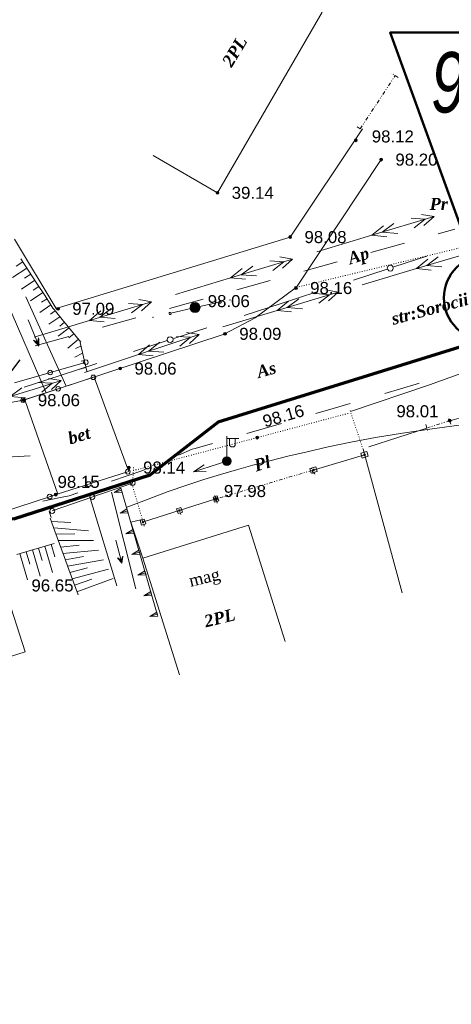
# Model space of a CAD drawing. Header units: millimetres. Extents: x 9396 to 25236, y 15106 to 31102.
# Tile 57 of 256: x 10311 to 10372, y 16457 to 16595. Entities that reach past the tile are written whole.
import ezdxf
from ezdxf.enums import TextEntityAlignment as Align

# ---------------------------------------------------------------- set-up
doc = ezdxf.new("R2010")
doc.units = ezdxf.units.MM
for name, pattern in [('DIVIDE', [1.25, 0.5, -0.25, 0, -0.25, 0, -0.25]), ('DOT', [0.25, 0, -0.25]), ('HIDDEN', [0.375, 0.25, -0.125])]:
    doc.linetypes.add(name, pattern=pattern)
for name, color, linetype, lineweight, true_color in [('1001010', 7, 'Continuous', 9, 0x000000), ('10010110', 7, 'Continuous', 20, 0xa25100), ('10010212', 7, 'Continuous', 9, 0x000000), ('10010230', 7, 'Continuous', 20, 0x000000), ('1040312', 7, 'Continuous', 9, 0x000000), ('1060000', 7, 'Continuous', 9, 0x000000), ('1070000', 7, 'DOT', 9, 0x000000), ('2030003', 7, 'Continuous', 9, 0x000000), ('2030023', 7, 'Continuous', 9, 0x000000), ('21100200', 7, 'HIDDEN', 0, 0x800080), ('3000105', 7, 'DIVIDE', 9, 0x000000), ('3000113', 7, 'Continuous', 9, 0x000000), ('3000130', 7, 'Continuous', 9, 0x000000), ('3000140', 7, 'Continuous', 9, 0x000000), ('5010123', 7, 'Continuous', 9, 0x008000), ('5010210', 7, 'Continuous', 20, 0x008000), ('5010320', 7, 'Continuous', 20, 0x800000), ('6011210', 1, 'Continuous', 9, 0xff0000), ('6011300', 1, 'Continuous', 20, 0xff0000), ('9010110', 7, 'Continuous', 9, 0x000000), ('9010120', 7, 'Continuous', 20, 0x000000)]:
    doc.layers.add(name, color=color, linetype=linetype, lineweight=lineweight, true_color=true_color)
doc.layers.add('sloii', color=140, linetype='Continuous', lineweight=50)
doc.layers.add('Канализация', color=1, linetype='Continuous', lineweight=70)
doc.styles.add('11', font='times.ttf', dxfattribs={"height": 0.001693})
doc.styles.add('2', font='timesbi.ttf', dxfattribs={"height": 0.001693})
doc.styles.add('3', font='timesbi.ttf', dxfattribs={"height": 0.001693})
doc.styles.add('9', font='timesbi.ttf', dxfattribs={"height": 0.001693})
doc.styles.add('F2', font='arial.ttf', dxfattribs={"height": 0.001693})
doc.styles.add('style1', font='ARIALNI.TTF')

# ---------------------------------------------------------------- blocks, each defined once
blk = doc.blocks.new('SYMBOL21100200')
at = {"true_color": 0x800080}
h = blk.add_hatch(color=216, dxfattribs=at)
edge = h.paths.add_edge_path()
edge.add_arc((0, 0), 0.1, 0, 360)
at = {"color": 216, "linetype": 'Continuous', "lineweight": 0, "true_color": 0x800080}
blk.add_circle((0, 0), 0.1, dxfattribs=at)
blk = doc.blocks.new('SYMBOL2030003')
at = {"true_color": 0xffffff}
h = blk.add_hatch(color=7, dxfattribs=at)
edge = h.paths.add_edge_path()
edge.add_arc((0, 0), 0.3, 0, 360)
at = {"true_color": 0x000000}
h = blk.add_hatch(color=18, dxfattribs=at)
edge = h.paths.add_edge_path()
edge.add_arc((0, 0), 0.1, 0, 360)
at = {"color": 18, "linetype": 'Continuous', "lineweight": 0, "true_color": 0x000000, "flags": 128}
for points in [[(0, 0.3), (0, 1.75)], [(0, 1.6), (0.85, 1.6)], [(0.2, 1.6), (0.2, 1.1), (0.3, 1), (0.5, 1), (0.6, 1.1), (0.6, 1.6)]]:
    blk.add_lwpolyline(points, dxfattribs=at)
at = {"color": 18, "linetype": 'Continuous', "lineweight": 0, "true_color": 0x000000}
for radius in [0.3, 0.1]:
    blk.add_circle((0, 0), radius, dxfattribs=at)
blk = doc.blocks.new('SYMBOL2030023')
at = {"true_color": 0xffffff}
h = blk.add_hatch(color=7, dxfattribs=at)
edge = h.paths.add_edge_path()
edge.add_arc((0, 0), 0.35, 0, 360)
at = {"color": 18, "linetype": 'Continuous', "lineweight": 0, "true_color": 0x000000}
blk.add_circle((0, 0), 0.35, dxfattribs=at)

msp = doc.modelspace()

# ---------------------------------------------------------------- linework, layer by layer
at = {"layer": '1001010', "color": 253}
for p, q in [((10329.83, 16576.08, 109.34), (10338.85, 16570.84, 109.34)), ((10333.5, 16503.1, 26.43), (10328.35, 16519.48, 26.43))]:
    msp.add_line(p, q, dxfattribs=at)
for points in [[(10338.85, 16570.84, 109.34), (10353.58, 16596.2, 93.1), (10344.57, 16601.43, 93.1)], [(10328.35, 16519.48, 26.43), (10343.23, 16524.15, 26.43), (10348.38, 16507.77, 26.43)], [(10292.6, 16509.74, 181.34), (10309.07, 16514.96, 181.34), (10311.8, 16506.35, 181.34), (10295.33, 16501.13, 181.34)]]:
    msp.add_polyline3d(points, dxfattribs=at)
at = {"layer": '10010110'}
msp.add_polyline3d([(10373.55, 16538.26, 0), (10369.01, 16537.68, 4.34), (10364.87, 16537.06, 12.79), (10361.07, 16536.43, 24.4), (10357.59, 16535.78, 38.22), (10354.4, 16535.12, 53.32), (10351.46, 16534.46, 68.75), (10348.74, 16533.81, 83.56), (10346.21, 16533.18, 96.81), (10343.83, 16532.55, 107.72), (10341.53, 16531.92, 116.25), (10339.26, 16531.26, 122.51), (10336.95, 16530.55, 126.62), (10334.53, 16529.75, 128.7), (10331.94, 16528.84, 128.87), (10329.12, 16527.8, 127.24), (10326, 16526.6, 123.94)], dxfattribs=at)
at = {"layer": '10010212', "color": 253}
for p, q in [((10312.35, 16559.84, 48.64), (10311.22, 16561.57, 48.64)), ((10312.07, 16560.27, 48.64), (10310.03, 16558.94, 48.64)), ((10311.51, 16561.14, 48.64), (10310.54, 16560.51, 48.64)), ((10313.48, 16558.11, 48.64), (10312.35, 16559.84, 48.64)), ((10313.2, 16558.54, 48.64), (10311.3, 16557.31, 48.64)), ((10312.63, 16559.41, 48.64), (10311.74, 16558.82, 48.64)), ((10313.76, 16557.68, 48.64), (10312.94, 16557.14, 48.64)), ((10314.61, 16556.38, 48.64), (10313.48, 16558.11, 48.64)), ((10314.32, 16556.81, 48.64), (10312.58, 16555.68, 48.64)), ((10314.89, 16555.95, 48.64), (10314.13, 16555.45, 48.64)), ((10315.73, 16554.65, 48.64), (10314.61, 16556.38, 48.64)), ((10315.45, 16555.08, 48.64), (10313.86, 16554.04, 48.64)), ((10316.69, 16553.43, 48.64), (10315.16, 16552.38, 48.64)), ((10316.04, 16554.23, 48.64), (10315.38, 16553.79, 48.64)), ((10318.34, 16551.44, 48.64), (10317.02, 16553.04, 48.64)), ((10318.01, 16551.84, 48.64), (10316.48, 16550.7, 48.64)), ((10317.35, 16552.64, 48.64), (10316.67, 16552.12, 48.64)), ((10319.32, 16550.25, 48.64), (10317.8, 16549.01, 48.64)), ((10318.66, 16551.04, 48.64), (10317.95, 16550.46, 48.64)), ((10319.65, 16549.85, 48.64), (10318.34, 16551.44, 48.64)), ((10319.66, 16549.29, 48.64), (10318.9, 16548.94, 48.64)), ((10320, 16547.78, 48.64), (10319.54, 16549.79, 48.64)), ((10319.89, 16548.28, 48.64), (10318.81, 16547.73, 48.64)), ((10320.47, 16545.77, 48.64), (10320, 16547.78, 48.64)), ((10320.35, 16546.27, 48.64), (10319.49, 16546.07, 48.64)), ((10320.12, 16547.28, 48.64), (10319.71, 16547.18, 48.64)), ((10315.99, 16523.31, 93.15), (10315.34, 16525.1, 93.15)), ((10315.5, 16524.65, 93.15), (10318.23, 16524.51, 93.15)), ((10315.83, 16523.75, 93.15), (10320.72, 16523.35, 93.15)), ((10316.64, 16521.51, 93.15), (10315.99, 16523.31, 93.15)), ((10316.15, 16522.86, 93.15), (10318.82, 16522.92, 93.15)), ((10314.15, 16521.04, 103.78), (10315.91, 16521.57, 103.78)), ((10314.59, 16521.17, 103.78), (10315.68, 16517.5, 103.78)), ((10315.47, 16521.44, 103.78), (10315.99, 16519.7, 103.78)), ((10316.48, 16521.96, 93.15), (10321.43, 16521.98, 93.15)), ((10317.3, 16519.72, 93.15), (10316.64, 16521.51, 93.15)), ((10316.81, 16521.06, 93.15), (10319.42, 16521.33, 93.15)), ((10310.64, 16520, 103.78), (10312.4, 16520.52, 103.78)), ((10311.08, 16520.13, 103.78), (10312.17, 16516.45, 103.78)), ((10311.96, 16520.39, 103.78), (10312.47, 16518.65, 103.78)), ((10312.4, 16520.52, 103.78), (10314.15, 16521.04, 103.78)), ((10312.84, 16520.65, 103.78), (10313.93, 16516.97, 103.78)), ((10313.71, 16520.91, 103.78), (10314.23, 16519.17, 103.78)), ((10317.13, 16520.17, 93.15), (10322.13, 16520.62, 93.15)), ((10317.95, 16517.92, 93.15), (10317.3, 16519.72, 93.15)), ((10317.46, 16519.27, 93.15), (10320.01, 16519.74, 93.15)), ((10317.79, 16518.37, 93.15), (10322.83, 16519.27, 93.15)), ((10318.6, 16516.13, 93.15), (10317.95, 16517.92, 93.15)), ((10318.11, 16517.47, 93.15), (10320.59, 16518.14, 93.15)), ((10318.44, 16516.58, 93.15), (10323.51, 16517.94, 93.15)), ((10319.26, 16514.33, 93.15), (10318.6, 16516.13, 93.15)), ((10318.77, 16515.68, 93.15), (10321.18, 16516.56, 93.15)), ((10319.09, 16514.78, 93.15), (10324.18, 16516.63, 93.15))]:
    msp.add_line(p, q, dxfattribs=at)
msp.add_polyline3d([(10317.02, 16553.04, 48.64), (10315.88, 16554.42, 48.64), (10315.73, 16554.65, 48.64)], dxfattribs=at)
at = {"layer": '10010230', "color": 253}
for p, q in [((10325.38, 16529.04, 93.15), (10324.32, 16528.74, 93.15)), ((10325.38, 16529.04, 93.15), (10330.39, 16511.61, 93.15)), ((10326.21, 16526.14, 93.15), (10325.16, 16525.84, 93.15)), ((10327.05, 16523.24, 93.15), (10325.99, 16522.93, 93.15)), ((10327.89, 16520.33, 93.15), (10326.83, 16520.03, 93.15)), ((10328.72, 16517.43, 93.15), (10327.66, 16517.12, 93.15)), ((10329.56, 16514.52, 93.15), (10328.5, 16514.22, 93.15)), ((10330.39, 16511.62, 93.15), (10329.34, 16511.31, 93.15))]:
    msp.add_line(p, q, dxfattribs=at)
for points in [[(10325.29, 16529.33, 93.15), (10324.32, 16528.74, 93.15), (10325.46, 16528.75, 93.15)], [(10326.13, 16526.43, 93.15), (10325.16, 16525.84, 93.15), (10326.3, 16525.85, 93.15)], [(10326.97, 16523.53, 93.15), (10325.99, 16522.93, 93.15), (10327.13, 16522.95, 93.15)], [(10327.8, 16520.62, 93.15), (10326.83, 16520.03, 93.15), (10327.97, 16520.04, 93.15)], [(10328.64, 16517.72, 93.15), (10327.66, 16517.12, 93.15), (10328.81, 16517.14, 93.15)], [(10329.47, 16514.81, 93.15), (10328.5, 16514.22, 93.15), (10329.64, 16514.23, 93.15)], [(10330.31, 16511.91, 93.15), (10329.34, 16511.31, 93.15), (10330.48, 16511.33, 93.15)]]:
    msp.add_polyline3d(points, dxfattribs=at)
for points in [[(10325.29, 16529.33, 93.15), (10324.32, 16528.74, 93.15), (10325.46, 16528.75, 93.15), (10325.29, 16529.33, 93.15)], [(10326.13, 16526.43, 93.15), (10325.16, 16525.84, 93.15), (10326.3, 16525.85, 93.15), (10326.13, 16526.43, 93.15)], [(10326.97, 16523.53, 93.15), (10325.99, 16522.93, 93.15), (10327.13, 16522.95, 93.15), (10326.97, 16523.53, 93.15)], [(10327.8, 16520.62, 93.15), (10326.83, 16520.03, 93.15), (10327.97, 16520.04, 93.15), (10327.8, 16520.62, 93.15)], [(10328.64, 16517.72, 93.15), (10327.66, 16517.12, 93.15), (10328.81, 16517.14, 93.15), (10328.64, 16517.72, 93.15)], [(10329.47, 16514.81, 93.15), (10328.5, 16514.22, 93.15), (10329.64, 16514.23, 93.15), (10329.47, 16514.81, 93.15)], [(10330.31, 16511.91, 93.15), (10329.34, 16511.31, 93.15), (10330.48, 16511.33, 93.15), (10330.31, 16511.91, 93.15)]]:
    msp.add_polyline3d(points, close=True, dxfattribs=at)
at = {"layer": '1040312', "color": 253}
for p, q in [((10313.71, 16550.34, 99.25), (10313.63, 16549.63, 99.25)), ((10313.72, 16550.31, 99.25), (10313.68, 16549.51, 99.25)), ((10313.05, 16550.1, 99.25), (10313.57, 16549.75, 99.25)), ((10313.06, 16550.07, 99.25), (10313.61, 16549.66, 99.25)), ((10313.16, 16549.97, 99.25), (10313.68, 16549.51, 99.25)), ((10325.53, 16519.67, 99.25), (10325.33, 16519.07, 99.25)), ((10324.85, 16519.52, 99.25), (10325.3, 16519.18, 99.25)), ((10324.86, 16519.5, 99.25), (10325.32, 16519.1, 99.25)), ((10324.93, 16519.4, 99.25), (10325.36, 16518.97, 99.25)), ((10325.54, 16519.65, 99.25), (10325.36, 16518.97, 99.25))]:
    msp.add_line(p, q, dxfattribs=at)
for points in [[(10312.23, 16552.98, 99.25), (10313.75, 16549.33, 99.25), (10313.75, 16549.33, 99.25), (10313.71, 16550.45, 99.25)], [(10313.76, 16549.31, 99.25), (10312.98, 16550.15, 99.25), (10313.48, 16549.86, 99.25), (10313.48, 16549.86, 99.25), (10313.48, 16549.86, 99.25), (10313.55, 16549.81, 99.25), (10313.57, 16549.75, 99.25), (10313.48, 16549.86, 99.25), (10313.57, 16549.75, 99.25), (10313.57, 16549.75, 99.25), (10313.57, 16549.75, 99.25), (10313.71, 16550.45, 99.25)], [(10324.55, 16522.03, 99.25), (10325.4, 16518.8, 99.25), (10325.4, 16518.8, 99.25), (10325.56, 16519.77, 99.25)], [(10325.4, 16518.79, 99.25), (10324.79, 16519.56, 99.25), (10325.23, 16519.28, 99.25), (10325.23, 16519.28, 99.25), (10325.23, 16519.28, 99.25), (10325.29, 16519.24, 99.25), (10325.3, 16519.18, 99.25), (10325.23, 16519.28, 99.25), (10325.3, 16519.18, 99.25), (10325.3, 16519.18, 99.25), (10325.3, 16519.18, 99.25), (10325.56, 16519.77, 99.25)]]:
    msp.add_polyline3d(points, dxfattribs=at)
at = {"layer": '1060000', "color": 253}
for p, q in [((10326.39, 16531.64, 72.88), (10321.5, 16544.93, 72.88)), ((10316.4, 16528.51, 72.88), (10311.79, 16541.74, 72.67)), ((10315.46, 16525.22, 126.62), (10315.2, 16526.04, 188.43))]:
    msp.add_line(p, q, dxfattribs=at)
for points in [[(10311.79, 16541.74, 72.67), (10339.8, 16550.95, 115.51), (10344.13, 16553.27, 115.51), (10349.97, 16557.56, 115.51), (10361.86, 16575.5, 115.51)], [(10357.54, 16540.12, 0.29), (10368.66, 16543.85, 0.16), (10381.77, 16548.59, 0)], [(10252.18, 16534.8, 151.05), (10256, 16526.68, 151.05), (10257.98, 16525.88, 151.05), (10259.78, 16526.14, 151.05), (10305.54, 16540.62, 151.05), (10311.6, 16541.7, 151.05)], [(10298.99, 16532.06, 129.77), (10304.19, 16533.41, 196.76), (10312.52, 16533.86, 196.76)], [(10193.11, 16488.07, 188.43), (10229.26, 16500.06, 188.43), (10315.52, 16528.23, 188.43)]]:
    msp.add_polyline3d(points, dxfattribs=at)
at = {"layer": '1070000', "color": 253}
for p, q in [((10349.97, 16557.56, 128.55), (10379.51, 16564.68, 128.55)), ((10359.31, 16534.82), (10357.43, 16540.43, 0.31)), ((10357.21, 16539.84, 29.13), (10327.07, 16531.81, 0.15)), ((10326.91, 16530.05, 43.83), (10327.07, 16532.4, 0.15)), ((10328.35, 16524.75, 0.54), (10326.82, 16529.93, 0.54))]:
    msp.add_line(p, q, dxfattribs=at)
at = {"layer": '3000105', "color": 253}
for p, q in [((10364.24, 16587.03, 87.63), (10363.32, 16587.64, 87.63)), ((10358.91, 16579.82, 152.98), (10363.82, 16587.31, 22.28)), ((10358.49, 16580.09, 87.63), (10359.41, 16579.49, 87.63)), ((10371.65, 16538.33), (10371.32, 16539.38)), ((10368.12, 16538.26), (10368.45, 16537.21)), ((10371.5, 16538.81), (10368.27, 16537.78)), ((10352.3, 16531.35, 52.85), (10351.98, 16532.4, 52.85)), ((10352.15, 16531.83, 52.85), (10338.64, 16527.81, 52.85)), ((10338.5, 16528.29, 52.85), (10338.81, 16527.23, 52.85))]:
    msp.add_line(p, q, dxfattribs=at)
at = {"layer": '3000113', "color": 253}
for p, q in [((10389.1, 16543.83), (10371.5, 16538.81)), ((10368.27, 16537.78), (10360.13, 16535.14)), ((10359.31, 16534.82), (10364.82, 16514.63, 49.06))]:
    msp.add_line(p, q, dxfattribs=at)
for points in [[(10310.32, 16564.34, 22.28), (10316.17, 16554.56, 22.28), (10349.08, 16564.62, 22.28), (10359.25, 16579.82, 22.28)], [(10328.27, 16524.92, 166.82), (10326.68, 16524.54, 166.82), (10328.35, 16519.48, 166.82)]]:
    msp.add_polyline3d(points, dxfattribs=at)
at = {"layer": '3000130', "color": 253}
for p, q in [((10359.53, 16534.02, 1.95), (10352.15, 16531.83)), ((10359.7, 16533.45, 0.97), (10359.62, 16533.69, 0.97)), ((10352.53, 16531.32, 0.97), (10352.45, 16531.55, 0.97)), ((10338.64, 16527.81, 105.71), (10328.44, 16524.58, 105.71)), ((10338.82, 16527.24, 105.71), (10338.75, 16527.48, 105.71)), ((10333.7, 16525.62, 105.71), (10333.62, 16525.86, 105.71)), ((10328.55, 16523.99, 105.71), (10328.48, 16524.23, 105.71))]:
    msp.add_line(p, q, dxfattribs=at)
for points in [[(10359.84, 16534.48, 0.97), (10359.01, 16534.23, 0.97), (10359.21, 16533.56, 0.97), (10360.04, 16533.81, 0.97), (10359.84, 16534.48, 0.97)], [(10359.52, 16533.91, 0.97), (10359.58, 16533.92, 0.97), (10359.62, 16533.96, 0.97), (10359.64, 16534.02, 0.97), (10359.62, 16534.08, 0.97), (10359.58, 16534.12, 0.97), (10359.52, 16534.13, 0.97), (10359.47, 16534.12, 0.97), (10359.43, 16534.08, 0.97), (10359.41, 16534.02, 0.97), (10359.43, 16533.96, 0.97), (10359.47, 16533.92, 0.97), (10359.52, 16533.91, 0.97)], [(10352.67, 16532.35, 0.97), (10351.84, 16532.1, 0.97), (10352.04, 16531.43, 0.97), (10352.87, 16531.68, 0.97), (10352.67, 16532.35, 0.97)], [(10352.36, 16531.78, 0.97), (10352.41, 16531.79, 0.97), (10352.45, 16531.83, 0.97), (10352.47, 16531.89, 0.97), (10352.45, 16531.95, 0.97), (10352.41, 16531.99, 0.97), (10352.36, 16532, 0.97), (10352.3, 16531.99, 0.97), (10352.26, 16531.95, 0.97), (10352.24, 16531.89, 0.97), (10352.26, 16531.83, 0.97), (10352.3, 16531.79, 0.97), (10352.36, 16531.78, 0.97)], [(10338.83, 16528.24, 105.71), (10338.24, 16528.05, 105.71), (10338.45, 16527.38, 105.71), (10339.04, 16527.57, 105.71), (10338.83, 16528.24, 105.71)], [(10333.71, 16526.62, 105.71), (10333.11, 16526.43, 105.71), (10333.32, 16525.76, 105.71), (10333.92, 16525.95, 105.71), (10333.71, 16526.62, 105.71)], [(10338.64, 16527.72, 105.71), (10338.69, 16527.73, 105.71), (10338.72, 16527.76, 105.71), (10338.73, 16527.81, 105.71), (10338.72, 16527.86, 105.71), (10338.69, 16527.89, 105.71), (10338.64, 16527.91, 105.71), (10338.59, 16527.89, 105.71), (10338.56, 16527.86, 105.71), (10338.54, 16527.81, 105.71), (10338.56, 16527.76, 105.71), (10338.59, 16527.73, 105.71), (10338.64, 16527.72, 105.71)], [(10333.52, 16526.09, 105.71), (10333.56, 16526.11, 105.71), (10333.6, 16526.14, 105.71), (10333.61, 16526.19, 105.71), (10333.6, 16526.24, 105.71), (10333.56, 16526.27, 105.71), (10333.52, 16526.28, 105.71), (10333.47, 16526.27, 105.71), (10333.43, 16526.24, 105.71), (10333.42, 16526.19, 105.71), (10333.43, 16526.14, 105.71), (10333.47, 16526.11, 105.71), (10333.52, 16526.09, 105.71)], [(10328.57, 16524.99, 105.71), (10327.97, 16524.8, 105.71), (10328.18, 16524.13, 105.71), (10328.78, 16524.32, 105.71), (10328.57, 16524.99, 105.71)], [(10328.37, 16524.47, 105.71), (10328.42, 16524.48, 105.71), (10328.45, 16524.51, 105.71), (10328.47, 16524.56, 105.71), (10328.45, 16524.61, 105.71), (10328.42, 16524.64, 105.71), (10328.37, 16524.66, 105.71), (10328.33, 16524.64, 105.71), (10328.29, 16524.61, 105.71), (10328.28, 16524.56, 105.71), (10328.29, 16524.51, 105.71), (10328.33, 16524.48, 105.71), (10328.37, 16524.47, 105.71)]]:
    msp.add_polyline3d(points, close=True, dxfattribs=at)
at = {"layer": '3000140', "color": 253}
for p, q in [((10310.33, 16544.12, 109.41), (10320.27, 16547, 109.18)), ((10311.54, 16541.69, 109.41), (10321.31, 16544.87, 109.41)), ((10315.27, 16528.15, 36.36), (10326.22, 16531.64, 109.41)), ((10315.63, 16526.13, 72.88), (10326.91, 16530.05, 72.88))]:
    msp.add_line(p, q, dxfattribs=at)
for points in [[(10320.35, 16546.7, 109.29), (10320.52, 16546.75, 109.29), (10320.64, 16546.87, 109.29), (10320.68, 16547.03, 109.29), (10320.64, 16547.2, 109.29), (10320.52, 16547.32, 109.29), (10320.35, 16547.36, 109.29), (10320.19, 16547.32, 109.29), (10320.07, 16547.2, 109.29), (10320.03, 16547.03, 109.29), (10320.07, 16546.87, 109.29), (10320.19, 16546.75, 109.29), (10320.35, 16546.7, 109.29)], [(10315.33, 16545.25, 109.29), (10315.49, 16545.29, 109.29), (10315.61, 16545.41, 109.29), (10315.66, 16545.58, 109.29), (10315.61, 16545.74, 109.29), (10315.49, 16545.86, 109.29), (10315.33, 16545.9, 109.29), (10315.17, 16545.86, 109.29), (10315.05, 16545.74, 109.29), (10315, 16545.58, 109.29), (10315.05, 16545.41, 109.29), (10315.17, 16545.29, 109.29), (10315.33, 16545.25, 109.29)], [(10321.4, 16544.58, 109.41), (10321.56, 16544.62, 109.41), (10321.68, 16544.74, 109.41), (10321.73, 16544.9, 109.41), (10321.68, 16545.07, 109.41), (10321.56, 16545.19, 109.41), (10321.4, 16545.23, 109.41), (10321.24, 16545.19, 109.41), (10321.12, 16545.07, 109.41), (10321.07, 16544.9, 109.41), (10321.12, 16544.74, 109.41), (10321.24, 16544.62, 109.41), (10321.4, 16544.58, 109.41)], [(10316.45, 16542.97, 109.41), (10316.62, 16543.01, 109.41), (10316.74, 16543.13, 109.41), (10316.78, 16543.29, 109.41), (10316.74, 16543.46, 109.41), (10316.62, 16543.58, 109.41), (10316.45, 16543.62, 109.41), (10316.29, 16543.58, 109.41), (10316.17, 16543.46, 109.41), (10316.13, 16543.29, 109.41), (10316.17, 16543.13, 109.41), (10316.29, 16543.01, 109.41), (10316.45, 16542.97, 109.41)], [(10311.54, 16541.36, 109.41), (10311.7, 16541.41, 109.41), (10311.82, 16541.53, 109.41), (10311.86, 16541.69, 109.41), (10311.82, 16541.85, 109.41), (10311.7, 16541.97, 109.41), (10311.54, 16542.02, 109.41), (10311.37, 16541.97, 109.41), (10311.25, 16541.85, 109.41), (10311.21, 16541.69, 109.41), (10311.25, 16541.53, 109.41), (10311.37, 16541.41, 109.41), (10311.54, 16541.36, 109.41)], [(10326.25, 16531.31, 72.88), (10326.42, 16531.36, 72.88), (10326.54, 16531.48, 72.88), (10326.59, 16531.65, 72.88), (10326.54, 16531.83, 72.88), (10326.42, 16531.95, 72.88), (10326.25, 16532, 72.88), (10326.08, 16531.95, 72.88), (10325.95, 16531.83, 72.88), (10325.9, 16531.65, 72.88), (10325.95, 16531.48, 72.88), (10326.08, 16531.36, 72.88), (10326.25, 16531.31, 72.88)], [(10320.76, 16529.56, 72.88), (10320.93, 16529.6, 72.88), (10321.05, 16529.73, 72.88), (10321.1, 16529.9, 72.88), (10321.05, 16530.07, 72.88), (10320.93, 16530.2, 72.88), (10320.76, 16530.24, 72.88), (10320.58, 16530.2, 72.88), (10320.46, 16530.07, 72.88), (10320.41, 16529.9, 72.88), (10320.46, 16529.73, 72.88), (10320.58, 16529.6, 72.88), (10320.76, 16529.56, 72.88)], [(10326.91, 16529.7, 72.88), (10327.09, 16529.75, 72.88), (10327.22, 16529.88, 72.88), (10327.26, 16530.05, 72.88), (10327.22, 16530.22, 72.88), (10327.09, 16530.35, 72.88), (10326.91, 16530.4, 72.88), (10326.74, 16530.35, 72.88), (10326.61, 16530.22, 72.88), (10326.56, 16530.05, 72.88), (10326.61, 16529.88, 72.88), (10326.74, 16529.75, 72.88), (10326.91, 16529.7, 72.88)], [(10315.27, 16527.81, 72.88), (10315.44, 16527.85, 72.88), (10315.57, 16527.98, 72.88), (10315.62, 16528.15, 72.88), (10315.57, 16528.32, 72.88), (10315.44, 16528.45, 72.88), (10315.27, 16528.49, 72.88), (10315.1, 16528.45, 72.88), (10314.98, 16528.32, 72.88), (10314.93, 16528.15, 72.88), (10314.98, 16527.98, 72.88), (10315.1, 16527.85, 72.88), (10315.27, 16527.81, 72.88)], [(10321.27, 16527.74, 72.88), (10321.44, 16527.79, 72.88), (10321.57, 16527.92, 72.88), (10321.62, 16528.09, 72.88), (10321.57, 16528.27, 72.88), (10321.44, 16528.39, 72.88), (10321.27, 16528.44, 72.88), (10321.09, 16528.39, 72.88), (10320.97, 16528.27, 72.88), (10320.92, 16528.09, 72.88), (10320.97, 16527.92, 72.88), (10321.09, 16527.79, 72.88), (10321.27, 16527.74, 72.88)], [(10315.63, 16525.78, 72.88), (10315.8, 16525.83, 72.88), (10315.93, 16525.96, 72.88), (10315.97, 16526.13, 72.88), (10315.93, 16526.31, 72.88), (10315.8, 16526.44, 72.88), (10315.63, 16526.48, 72.88), (10315.45, 16526.44, 72.88), (10315.32, 16526.31, 72.88), (10315.28, 16526.13, 72.88), (10315.32, 16525.96, 72.88), (10315.45, 16525.83, 72.88), (10315.63, 16525.78, 72.88)]]:
    msp.add_polyline3d(points, close=True, dxfattribs=at)
at = {"layer": '5010123'}
for p, q in [((10314.76, 16542.74, 107.11), (10309.08, 16555.86, 107.11)), ((10317.6, 16543.66, 114.96), (10311.89, 16556.2, 99.25)), ((10327.36, 16515.19, 105.36), (10323.96, 16528.79, 93.15)), ((10324.72, 16515.61, 99.25), (10320.98, 16527.77, 99.25))]:
    msp.add_line(p, q, dxfattribs=at)
at = {"layer": '5010210'}
for p, q in [((10369.86, 16565.05, 109.23), (10372.22, 16565.71, 109.23)), ((10365.14, 16563.74, 109.23), (10360.42, 16562.43, 109.23)), ((10350.99, 16559.81, 109.23), (10353.34, 16560.46, 109.23)), ((10353.34, 16560.46, 109.23), (10355.7, 16561.12, 109.23)), ((10346.27, 16558.5, 109.23), (10341.55, 16557.19, 109.23)), ((10334.47, 16555.22, 109.23), (10336.83, 16555.87, 109.23)), ((10332.11, 16554.56, 109.23), (10334.47, 16555.22, 109.23)), ((10327.39, 16553.25, 109.23), (10322.67, 16551.94, 109.23)), ((10315.59, 16549.98, 109.23), (10317.95, 16550.63, 109.23)), ((10313.24, 16549.32, 109.23), (10315.59, 16549.98, 109.23)), ((10355.1, 16540.54, 175.35), (10352.67, 16539.83, 175.35)), ((10357.52, 16541.24, 175.35), (10355.1, 16540.54, 175.35)), ((10342.98, 16537.02, 175.35), (10347.83, 16538.43, 175.35)), ((10338.13, 16535.62, 175.35), (10335.71, 16534.91, 175.35)), ((10316.77, 16528.01, 175.35), (10314.29, 16527.52, 175.35))]:
    msp.add_line(p, q, dxfattribs=at)
for points in [[(10362.37, 16542.64, 175.35), (10366.79, 16543.93, 175.35), (10367.21, 16544.07, 175.35)], [(10335.71, 16534.91, 175.35), (10335.3, 16534.8, 175.35), (10333.37, 16533.97, 175.35)], [(10323.97, 16530.31, 175.35), (10328.35, 16531.82, 175.35), (10328.73, 16531.99, 175.35)], [(10319.2, 16528.66, 175.35), (10317.99, 16528.25, 175.35), (10316.77, 16528.01, 175.35)]]:
    msp.add_polyline3d(points, dxfattribs=at)
at = {"layer": '5010320', "lineweight": 30}
msp.add_line((10311.08, 16547.36, 114.22), (10309.62, 16545.46, 114.22), dxfattribs=at)
at = {"layer": '6011210'}
msp.add_line((10340.16, 16533.13, 93.15), (10335.49, 16531.63, 93.15), dxfattribs=at)
msp.add_polyline3d([(10337.26, 16531.68, 93.15), (10335.49, 16531.63, 93.15), (10335.49, 16531.63, 93.15), (10336.96, 16532.63, 93.15)], dxfattribs=at)
at = {"layer": '6011300'}
for p, q in [((10360.57, 16564.88, 131.14), (10369.29, 16567.51, 131.14)), ((10360.57, 16564.88, 131.14), (10362.18, 16566.2, 131.14)), ((10352.82, 16562.54, 131.14), (10360.57, 16564.88, 131.14)), ((10360.57, 16564.88, 131.14), (10362.64, 16564.67, 131.14)), ((10366.84, 16560.19, 115.51), (10375.44, 16562.76, 115.51)), ((10340.7, 16558.89, 131.14), (10349.42, 16561.52, 131.14)), ((10366.84, 16560.19, 115.51), (10368.42, 16561.5, 115.51)), ((10340.7, 16558.89, 131.14), (10342.31, 16560.21, 131.14)), ((10359.19, 16557.89, 115.51), (10366.84, 16560.19, 115.51)), ((10366.84, 16560.19, 115.51), (10368.88, 16559.96, 115.51)), ((10332.95, 16556.56, 131.14), (10340.7, 16558.89, 131.14)), ((10340.7, 16558.89, 131.14), (10342.78, 16558.68, 131.14)), ((10347.24, 16554.32, 115.51), (10355.84, 16556.89, 115.51)), ((10320.84, 16552.9, 131.14), (10329.56, 16555.53, 131.14)), ((10339.59, 16552.02, 115.51), (10347.24, 16554.32, 115.51)), ((10347.24, 16554.32, 115.51), (10348.82, 16555.63, 115.51)), ((10347.24, 16554.32, 115.51), (10349.28, 16554.09, 115.51)), ((10313.09, 16550.57, 131.14), (10320.84, 16552.9, 131.14)), ((10320.84, 16552.9, 131.14), (10322.45, 16554.23, 131.14)), ((10320.84, 16552.9, 131.14), (10322.91, 16552.69, 131.14)), ((10327.75, 16548.1, 115.51), (10336.27, 16550.94, 115.51)), ((10327.75, 16548.1, 115.51), (10329.3, 16549.46, 115.51)), ((10320.17, 16545.58, 115.51), (10327.75, 16548.1, 115.51)), ((10327.75, 16548.1, 115.51), (10329.8, 16547.94, 115.51))]:
    msp.add_line(p, q, dxfattribs=at)
for points in [[(10366.08, 16567.27, 131.14), (10368.03, 16567.13, 131.14), (10366.49, 16565.93, 131.14)], [(10367.51, 16567.81, 131.14), (10369.29, 16567.51, 131.14), (10367.87, 16566.25, 131.14)], [(10362.02, 16565.32, 131.14), (10363.66, 16566.54, 131.14), (10362.02, 16565.32, 131.14), (10364.19, 16565.14, 131.14)], [(10346.22, 16561.29, 131.14), (10348.17, 16561.14, 131.14), (10346.62, 16559.94, 131.14)], [(10347.64, 16561.82, 131.14), (10349.42, 16561.52, 131.14), (10348.01, 16560.26, 131.14)], [(10368.27, 16560.61, 115.51), (10369.88, 16561.83, 115.51), (10368.27, 16560.61, 115.51), (10370.41, 16560.42, 115.51)], [(10342.16, 16559.33, 131.14), (10343.8, 16560.55, 131.14), (10342.16, 16559.33, 131.14), (10344.33, 16559.15, 131.14)], [(10354.08, 16557.2, 115.51), (10355.84, 16556.89, 115.51), (10354.45, 16555.64, 115.51)], [(10327.78, 16555.83, 131.14), (10329.56, 16555.53, 131.14), (10328.15, 16554.27, 131.14)], [(10348.67, 16554.74, 115.51), (10350.29, 16555.96, 115.51), (10348.67, 16554.74, 115.51), (10350.81, 16554.55, 115.51)], [(10352.68, 16556.68, 115.51), (10354.6, 16556.52, 115.51), (10353.08, 16555.33, 115.51)], [(10322.3, 16553.34, 131.14), (10323.93, 16554.57, 131.14), (10322.3, 16553.34, 131.14), (10324.46, 16553.16, 131.14)], [(10326.36, 16555.3, 131.14), (10328.3, 16555.15, 131.14), (10326.76, 16553.96, 131.14)], [(10333.11, 16550.63, 115.51), (10335.04, 16550.53, 115.51), (10333.56, 16549.3, 115.51)], [(10334.5, 16551.19, 115.51), (10336.27, 16550.94, 115.51), (10334.91, 16549.64, 115.51)], [(10329.17, 16548.58, 115.51), (10330.75, 16549.84, 115.51), (10329.17, 16548.58, 115.51), (10331.32, 16548.45, 115.51)], [(10315.09, 16544.73, 115.51), (10316.86, 16544.48, 115.51), (10315.5, 16543.18, 115.51)], [(10308.3, 16541.78, 115.51), (10313.54, 16543.37, 115.51), (10316.86, 16544.48, 115.51)], [(10309.73, 16542.21, 115.51), (10311.34, 16543.43, 115.51), (10309.73, 16542.21, 115.51), (10311.87, 16542.03, 115.51)], [(10313.7, 16544.17, 115.51), (10315.63, 16544.07, 115.51), (10314.15, 16542.84, 115.51)]]:
    msp.add_polyline3d(points, dxfattribs=at)
at = {"layer": '9010110', "color": 253}
for q in [(10332.49, 16553.96, 22.28), (10338.92, 16555.41, 22.28)]:
    msp.add_line((10335.7, 16554.72, 22.28), q, dxfattribs=at)
for points in [[(10339.37, 16555.48, 22.28), (10339.35, 16555.55, 22.28), (10339.29, 16555.61, 22.28), (10339.22, 16555.63, 22.28), (10339.14, 16555.61, 22.28), (10339.09, 16555.55, 22.28), (10339.07, 16555.48, 22.28), (10339.09, 16555.4, 22.28), (10339.14, 16555.35, 22.28), (10339.22, 16555.33, 22.28), (10339.29, 16555.35, 22.28), (10339.35, 16555.4, 22.28), (10339.37, 16555.48, 22.28)], [(10332.34, 16553.89, 22.28), (10332.32, 16553.97, 22.28), (10332.27, 16554.02, 22.28), (10332.19, 16554.04, 22.28), (10332.12, 16554.02, 22.28), (10332.06, 16553.97, 22.28), (10332.04, 16553.89, 22.28), (10332.06, 16553.82, 22.28), (10332.12, 16553.76, 22.28), (10332.19, 16553.74, 22.28), (10332.27, 16553.76, 22.28), (10332.32, 16553.82, 22.28), (10332.34, 16553.89, 22.28)]]:
    msp.add_polyline3d(points, close=True, dxfattribs=at)
at = {"layer": '9010110'}
for p in [(10340.63, 16555.78, 22.28), (10329.77, 16553.32, 22.28)]:
    msp.add_point(p, dxfattribs=at)
at = {"layer": '9010120', "color": 253}
for p, q in [((10363.65, 16560.42, 135.87), (10368.29, 16561.93, 135.87)), ((10357.98, 16558.58, 135.87), (10362.72, 16560.12, 135.87)), ((10352.83, 16556.9, 135.87), (10347.67, 16555.23, 135.87)), ((10347.67, 16555.23, 135.87), (10342.62, 16553.59, 135.87)), ((10332.72, 16550.37, 135.87), (10337.36, 16551.88, 135.87)), ((10327.05, 16548.53, 135.87), (10331.79, 16550.07, 135.87)), ((10321.89, 16546.86, 135.87), (10316.73, 16545.18, 135.87)), ((10316.73, 16545.18, 135.87), (10311.68, 16543.54, 135.87))]:
    msp.add_line(p, q, dxfattribs=at)
for points in [[(10363.14, 16559.84, 135.87), (10363.35, 16559.89, 135.87), (10363.5, 16560.04, 135.87), (10363.55, 16560.25, 135.87), (10363.5, 16560.46, 135.87), (10363.35, 16560.61, 135.87), (10363.14, 16560.67, 135.87), (10362.93, 16560.61, 135.87), (10362.78, 16560.46, 135.87), (10362.72, 16560.25, 135.87), (10362.78, 16560.04, 135.87), (10362.93, 16559.89, 135.87), (10363.14, 16559.84, 135.87)], [(10332.2, 16549.79, 135.87), (10332.41, 16549.84, 135.87), (10332.56, 16550, 135.87), (10332.62, 16550.21, 135.87), (10332.56, 16550.41, 135.87), (10332.41, 16550.57, 135.87), (10332.2, 16550.62, 135.87), (10331.99, 16550.57, 135.87), (10331.84, 16550.41, 135.87), (10331.78, 16550.21, 135.87), (10331.84, 16550, 135.87), (10331.99, 16549.84, 135.87), (10332.2, 16549.79, 135.87)]]:
    msp.add_polyline3d(points, close=True, dxfattribs=at)
at = {"layer": 'sloii'}
msp.add_lwpolyline([(10376.69, 16556.08), (10363.11, 16593.35), (10392.63, 16593.35)], dxfattribs=at)
msp.add_circle((10376.69, 16556.08), 6, dxfattribs=at)
at = {"layer": 'Канализация', "elevation": 53}
msp.add_lwpolyline([(12228.43, 17139.82), (12021.44, 17074.81), (11795.93, 17002.9), (11329.52, 16854.74), (11115.67, 16787.38), (10954.57, 16736.61), (10592.24, 16620.2), (10486.13, 16586.85), (10372.91, 16549.13), (10338.97, 16538.59), (10329.35, 16531.16), (10310.18, 16524.96), (10297.32, 16526.92), (10197.76, 16494.35), (10167.88, 16483.3), (10086.56, 16408.9), (10007.55, 16330.7)], dxfattribs=at)

# ---------------------------------------------------------------- block references
at = {"layer": '2030003', "color": 253, "xscale": 2, "yscale": 2, "zscale": 2}
msp.add_blockref('SYMBOL2030003', (10340.16, 16533.13, 93.15), dxfattribs=at)
at = {"layer": '2030023', "color": 253, "xscale": 2, "yscale": 2, "zscale": 2}
msp.add_blockref('SYMBOL2030023', (10335.7, 16554.72, 22.28), dxfattribs=at)
at = {"layer": '21100200', "xscale": 2, "yscale": 2, "zscale": 2}
for p in [(10358.3, 16578.22, 196.24), (10361.86, 16575.5, 196.4), (10338.85, 16570.84, 78.28), (10349.08, 16564.62, 196.16), (10349.88, 16557.46, 196.32), (10316.44, 16554.54, 194.18), (10335.7, 16554.72, 196.12), (10339.92, 16551.02, 196.18), (10325.18, 16546.14, 196.12), (10311.6, 16541.7, 196.12), (10371.5, 16538.82, 196.02), (10344.43, 16536.44, 196.32), (10326.39, 16532.23, 196.28), (10316.11, 16528.42, 196.3), (10338.64, 16527.81, 195.96)]:
    msp.add_blockref('SYMBOL21100200', p, dxfattribs=at)

# ---------------------------------------------------------------- texts
at = {"layer": '1001010', "color": 253}
for s, rotation, style, p in [('2PL', 58.9, '9', (10340.12, 16588.82, 101.22)), ('mag', 13.4, '11', (10334.87, 16516.28, 26.43)), ('2PL', 13.9, '9', (10337.03, 16510.58, 26.43))]:
    msp.add_text(s, height=1.693, rotation=rotation, dxfattribs=dict(at, style=style)).set_placement(p, align=Align.MIDDLE_LEFT)
at = {"layer": '1060000', "color": 253, "style": '2'}
for s, rotation, p in [('str:Sorocii', 15, (10363.35, 16553.09, 18.67)), ('As', 15.6, (10344.42, 16545.61, 147.54)), ('bet', 16.6, (10317.9, 16536.28, 72.78))]:
    msp.add_text(s, height=1.693, rotation=rotation, dxfattribs=at).set_placement(p, align=Align.MIDDLE_LEFT)
at = {"layer": '1070000', "color": 253, "style": '2'}
msp.add_text('Pr', height=1.693, dxfattribs=at).set_placement((10368.68, 16569.28, 128.55), align=Align.MIDDLE_LEFT)
msp.add_text('Pl', height=1.693, rotation=16.4, dxfattribs=at).set_placement((10344.05, 16532.47, 0.15), align=Align.MIDDLE_LEFT)
at = {"layer": '21100200', "color": 253, "style": 'F2'}
for s, p in [('98.12', (10360.54, 16578.76, 147.56)), ('98.20', (10363.86, 16575.5, 196.4)), ('39.14', (10340.85, 16570.84, 78.28)), ('98.08', (10351.08, 16564.62, 196.16)), ('98.16', (10351.88, 16557.46, 196.32)), ('98.06', (10337.48, 16555.62, 196.12)), ('97.09', (10318.44, 16554.54, 194.18)), ('98.09', (10341.92, 16551.02, 196.18)), ('98.06', (10327.18, 16546.14, 196.12)), ('98.06', (10313.6, 16541.7, 196.12)), ('98.01', (10364, 16540.14, 196.02)), ('98.14', (10328.39, 16532.23, 196.28)), ('98.15', (10316.37, 16530.22, 146.32)), ('97.98', (10339.76, 16528.93, 195.96)), ('96.65', (10312.7, 16515.66, 193.3))]:
    msp.add_text(s, height=1.693, dxfattribs=at).set_placement(p, align=Align.MIDDLE_LEFT)
msp.add_text('98.16', height=1.693, rotation=16.1, dxfattribs=at).set_placement((10345.27, 16538.68, 147.56), align=Align.MIDDLE_LEFT)
at = {"layer": '5010210', "color": 253, "style": '3'}
msp.add_text('Ap', height=1.693, rotation=17.9, dxfattribs=at).set_placement((10357.25, 16561.56, 147.55), align=Align.MIDDLE_LEFT)
at = {"layer": 'sloii', "style": 'style1', "width": 0.9}
msp.add_text('98,10', height=8.5, dxfattribs=at).set_placement((10368.88, 16582.12))

doc.saveas('drawing.dxf')
